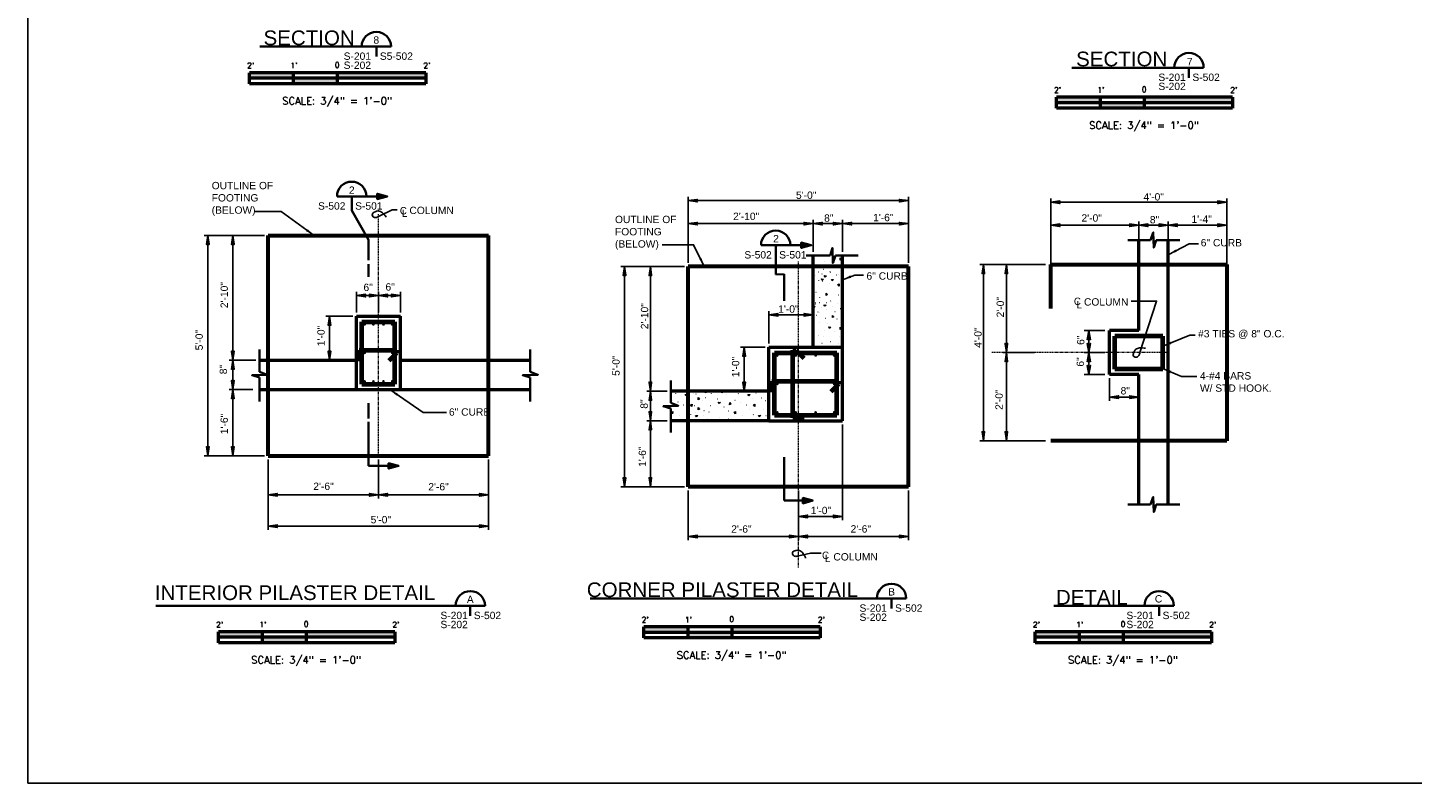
# Model space of a CAD drawing. Extents: x -217 to 423, y -193 to 255.
# Tile 1 of 39: x -217 to 161, y -193 to 13. Entities that reach past the tile are written whole.
import ezdxf
from ezdxf.enums import TextEntityAlignment as Align

# ---------------------------------------------------------------- set-up
doc = ezdxf.new("R2010")
doc.units = 0
doc.header["$MEASUREMENT"] = 0
doc.linetypes.add('ACAD_ISO02W100', pattern=[180, 144, -36])
doc.linetypes.add('DGN Style 4', pattern=[0.582484, 0.291242, -0.145621, 0, -0.145621])
for name, color, linetype, lineweight in [('Level 1', 253, 'Continuous', 18), ('Level 11', 253, 'Continuous', 18), ('Level 50', 253, 'Continuous', 18), ('S-Anno-Brkl', 2, 'Continuous', 35), ('S-Anno-Dims', 33, 'Continuous', 35), ('S-Anno-Patt', 152, 'Continuous', 18), ('S-Anno-Symb', 6, 'Continuous', 50), ('S-Anno-Symb-Sect', 4, 'Continuous', 35), ('S-Anno-Text', 53, 'Continuous', 25), ('S-Anno-Text-Titl', 6, 'Continuous', 35), ('S-Fndn-Ftng', 4, 'ACAD_ISO02W100', 60), ('S-Sect-Conc', 6, 'Continuous', 50), ('S-Sect-Rbar', 7, 'Continuous', 70)]:
    doc.layers.add(name, color=color, linetype=linetype, lineweight=lineweight)
doc.styles.add('BORD', font='romand.shx')
doc.styles.add('NOTES', font='romans.shx')
doc.styles.add('Text', font='txt', dxfattribs={"height": 0.125})

# ---------------------------------------------------------------- blocks, each defined once
blk = doc.blocks.new('LARROW')
at = {"color": 0, "linetype": 'ByBlock', "lineweight": -2, "flags": 128}
blk.add_lwpolyline([(-4.93, 0.71), (0, 0), (-4.92, -0.71), (-4.77, -0.59), (-4.55, -0.38), (-4.44, -0.19), (-4.42, 0), (-4.46, 0.21), (-4.57, 0.41), (-4.79, 0.61), (-4.93, 0.71), (-0.15, 0.01), (-4.76, -0.67), (-4.62, -0.56), (-4.39, -0.34), (-4.32, -0.06), (-4.37, 0.22), (-4.5, 0.41), (-4.67, 0.57), (-4.78, 0.65), (-0.41, 0.01), (-4.56, -0.59), (-4.41, -0.49), (-4.33, -0.37), (-4.25, -0.21), (-4.21, 0.01), (-4.23, 0.19), (-4.32, 0.33), (-4.5, 0.44), (-4.61, 0.58), (-0.71, 0.01), (-4.33, -0.5), (-4.17, -0.3), (-4.12, -0.06), (-4.14, 0.22), (-4.45, 0.51), (-1.05, 0.02), (-4.12, -0.41), (-4.07, -0.26), (-3.98, -0.04), (-4.04, 0.21), (-4.28, 0.43), (-1.36, 0.02), (-4.01, -0.31), (-3.92, -0.14), (-3.88, 0.04), (-4.07, 0.33), (-1.73, 0.02), (-3.85, -0.24), (-3.79, -0.11), (-3.77, 0.04), (-3.92, 0.25), (-2.17, 0.02), (-3.71, -0.15), (-3.67, 0.05), (-3.81, 0.17), (-2.53, 0.02), (-3.61, -0.09), (-3.63, 0.1), (-2.9, 0.02), (-3.57, -0.03), (-3.59, 0.03), (-3.36, 0.03)], dxfattribs=at)
blk = doc.blocks.new('S0034B')
for p, q in [((-1.5, -0.185), (-1.5, 0.002)), ((1.5, 0.002), (-1.5, 0.002)), ((-0.75, -0.185), (-0.75, 0.002)), ((0, -0.185), (0, 0)), ((1.5, 0.002), (1.5, -0.185)), ((1.5, -0.092), (-1.5, -0.092)), ((1.5, -0.185), (-1.5, -0.185))]:
    blk.add_line(p, q)
at = {"extrusion": (0, 0, -1)}
for points in [[(1.5, 0.002), (1.5, -0.092), (0.75, 0.002), (0.75, -0.092)], [(0, 0), (0, -0.092), (-1.5, 0.002), (-1.5, -0.092)], [(0.75, -0.092), (0.75, -0.185), (0, -0.092), (0, -0.185)]]:
    blk.add_solid(points, dxfattribs=at)
at = {"lineweight": 18, "style": 'NOTES'}
for s, p in [("2'", (-1.48, 0.125)), ("1'", (-0.744, 0.125)), ('0', (-0.007, 0.134)), ("2'", (1.52, 0.125))]:
    blk.add_text(s, height=0.0938, dxfattribs=at).set_placement(p, align=Align.MIDDLE_CENTER)
at = {"lineweight": 25, "style": 'NOTES'}
blk.add_text('SCALE: 3/4" = 1\'-0"', height=0.125, dxfattribs=at).set_placement((-0.009, -0.477), align=Align.MIDDLE_CENTER)

msp = doc.modelspace()

# ---------------------------------------------------------------- hatches: boundary and pattern name
at = {"layer": 'S-Anno-Text', "lineweight": 25}
for points in [[(-138.66, -43.55), (-140.89, -42.37), (-140.79, -42.37), (-140.64, -42.34), (-140.53, -42.29), (-140.47, -42.23), (-140.42, -42.13), (-140.41, -42.01), (-140.44, -41.86), (-140.46, -41.78)], [(-32.38, -52), (-33.8, -49.91), (-33.71, -49.96), (-33.57, -50.01), (-33.45, -50.01), (-33.36, -49.99), (-33.28, -49.92), (-33.21, -49.82), (-33.17, -49.68), (-33.15, -49.6)], [(92.5, -73.72), (94.68, -72.45), (94.63, -72.54), (94.57, -72.68), (94.56, -72.79), (94.58, -72.88), (94.64, -72.97), (94.73, -73.05), (94.87, -73.1), (94.95, -73.12)], [(94.6, -81.1), (92.44, -79.78), (94.88, -80.43), (94.79, -80.46), (94.64, -80.51), (94.55, -80.58), (94.5, -80.66), (94.48, -80.77), (94.49, -80.89), (94.56, -81.03)]]:
    msp.add_hatch(color=256, dxfattribs=at).paths.add_polyline_path(points, flags=16)
at = {"layer": 'S-Anno-Text', "lineweight": 25, "extrusion": (0, 0, -1)}
for points in [[(-94, -48.82), (-96.38, -47.99), (-96.3, -47.97), (-96.15, -47.94), (-96.05, -47.87), (-95.99, -47.79), (-95.96, -47.7), (-95.96, -47.58), (-96.01, -47.44), (-96.05, -47.35)], [(-5.26, -55.61), (-7.73, -55.08), (-7.65, -55.05), (-7.51, -55), (-7.42, -54.92), (-7.36, -54.83), (-7.34, -54.73), (-7.36, -54.62), (-7.42, -54.48), (-7.48, -54.4)], [(116.14, -87.26), (116.17, -87.18), (116.21, -87.04), (116.2, -86.92), (116.15, -86.82), (116.09, -86.75), (115.99, -86.7), (115.84, -86.67), (115.74, -86.66), (118.01, -85.55)]]:
    msp.add_hatch(color=256, dxfattribs=at).paths.add_polyline_path(points, flags=16)
at = {"layer": 'S-Sect-Rbar'}
for points in [[(-124.51, -67.8, 1), (-125.26, -67.8, 1)], [(-122.13, -67.8, 1), (-122.88, -67.8, 1)], [(-119.38, -67.8, 1), (-120.13, -67.8, 1)], [(-117.01, -67.8, 1), (-117.76, -67.8, 1)], [(79.87, -70.96, 1), (79.87, -71.71, 1)], [(92.12, -70.96, 1), (92.12, -71.71, 1)], [(-124.51, -75.55, 1), (-125.26, -75.55, 1)], [(-117.01, -75.55, 1), (-117.76, -75.55, 1)], [(-12.12, -76.25, 1), (-12.87, -76.25, 1)], [(-7.07, -76.25, 1), (-7.82, -76.25, 1)], [(-1.66, -76.25, 1), (-2.41, -76.25, 1)], [(3.38, -76.25, 1), (2.63, -76.25, 1)], [(79.87, -79.21, 1), (79.87, -79.96, 1)], [(92.12, -79.21, 1), (92.12, -79.96, 1)], [(-124.51, -83.3, 1), (-125.26, -83.3, 1)], [(-122.13, -83.3, 1), (-122.88, -83.3, 1)], [(-119.38, -83.3, 1), (-120.13, -83.3, 1)], [(-117.01, -83.3, 1), (-117.76, -83.3, 1)], [(-12.12, -84, 1), (-12.87, -84, 1)], [(3.38, -84, 1), (2.63, -84, 1)], [(-12.12, -91.75, 1), (-12.87, -91.75, 1)], [(-7.07, -91.75, 1), (-7.82, -91.75, 1)], [(-1.66, -91.75, 1), (-2.41, -91.75, 1)], [(3.38, -91.75, 1), (2.63, -91.75, 1)]]:
    msp.add_hatch(color=256, dxfattribs=at).paths.add_polyline_path(points, flags=16)

# ---------------------------------------------------------------- linework, layer by layer
at = {"layer": 'Level 1', "color": 214, "linetype": 'Continuous', "lineweight": 25}
msp.add_3dface([(-216.67, -192.74), (423.33, -192.74), (423.33, 255.26), (-216.67, 255.26)], dxfattribs=at)
msp.add_3dface([(-216.67, -192.74), (423.33, -192.74), (423.33, 255.26), (-216.67, 255.26)], dxfattribs=at)
msp.add_3dface([(-216.67, -192.74), (423.33, -192.74), (423.33, 255.26), (-216.67, 255.26)], dxfattribs=at)
msp.add_3dface([(-216.67, -192.74), (423.33, -192.74), (423.33, 255.26), (-216.67, 255.26)], dxfattribs=at)
msp.add_3dface([(-216.67, -192.74), (423.33, -192.74), (423.33, 255.26), (-216.67, 255.26)], dxfattribs=at)
at = {"layer": 'Level 11', "color": 31, "linetype": 'DGN Style 4', "lineweight": 18}
for p, q in [((-121.13, -103.55), (-121.13, -37.8)), ((-6.74, -133.98), (-6.74, -50.7)), ((94, -75.46), (45.97, -75.46))]:
    msp.add_line(p, q, dxfattribs=at)
at = {"layer": 'Level 50', "color": 96, "linetype": 'Continuous', "lineweight": 18}
for p, q in [((-152.13, -43.55), (-161.8, -43.55)), ((-7.26, -65.18), (-2.74, -65.18)), ((-152.13, -103.55), (-161.8, -103.55))]:
    msp.add_line(p, q, dxfattribs=at)
at = {"layer": 'S-Anno-Brkl'}
for p, q in [((89.17, -44.81), (83.04, -44.81)), ((97.19, -44.81), (90.7, -44.81)), ((-4.59, -49.02), (1.89, -49.02)), ((3.42, -49.02), (9.55, -49.02)), ((-153.5, -80.73), (-153.5, -74.6)), ((-79.77, -80.73), (-79.77, -74.6)), ((-153.5, -88.74), (-153.5, -82.26)), ((-79.77, -88.74), (-79.77, -82.26)), ((-41.5, -89.18), (-41.5, -83.04)), ((-41.5, -97.19), (-41.5, -90.71)), ((89.17, -116.82), (83.04, -116.82)), ((97.19, -116.82), (90.7, -116.82))]:
    msp.add_line(p, q, dxfattribs=at)
at = {"layer": 'S-Anno-Brkl', "flags": 128}
for points in [[(89.17, -44.81), (89.94, -42.75), (90.06, -46.87), (90.7, -44.81)], [(3.42, -49.02), (2.65, -51.08), (2.53, -46.96), (1.89, -49.02)], [(-153.5, -80.73), (-151.44, -81.5), (-155.56, -81.61), (-153.5, -82.26)], [(-79.77, -80.73), (-77.7, -81.5), (-81.83, -81.61), (-79.77, -82.26)], [(-41.5, -89.18), (-39.44, -89.94), (-43.56, -90.06), (-41.5, -90.71)], [(89.17, -116.82), (89.94, -114.76), (90.06, -118.88), (90.7, -116.82)]]:
    msp.add_lwpolyline(points, dxfattribs=at)
at = {"layer": 'S-Anno-Dims', "lineweight": 25}
for p, q in [((-36.74, -51.01), (-36.74, -33.08)), ((23.26, -51.01), (23.26, -33.08)), ((62, -51.46), (62, -33.53)), ((110, -51.46), (110, -33.53)), ((-36.74, -34.08), (23.26, -34.08)), ((62, -34.53), (110, -34.53)), ((-36.74, -51.01), (-36.74, -39.34)), ((-36.74, -40.34), (-2.74, -40.34)), ((-2.74, -48.02), (-2.74, -39.34)), ((-2.74, -40.34), (5.26, -40.34)), ((5.26, -48.02), (5.26, -39.34)), ((5.26, -40.34), (23.26, -40.34)), ((23.26, -51.01), (23.26, -39.34)), ((62, -40.79), (86, -40.79)), ((86, -48.47), (86, -39.79)), ((86, -40.79), (94, -40.79)), ((94, -48.47), (94, -39.79)), ((94, -40.79), (110, -40.79)), ((110, -51.46), (110, -39.79)), ((-152.13, -43.55), (-168.58, -43.55)), ((-167.59, -103.55), (-167.59, -43.55)), ((-160.8, -77.55), (-160.8, -43.55)), ((-37.74, -52), (-55.1, -52)), ((-54.1, -112), (-54.1, -52)), ((-37.74, -52), (-48.05, -52)), ((-47.05, -86), (-47.05, -52)), ((60.59, -51.46), (42.66, -51.46)), ((43.66, -99.46), (43.66, -51.46)), ((60.59, -51.46), (48.92, -51.46)), ((49.92, -67.46), (49.92, -51.46)), ((-127.13, -64.56), (-127.13, -58.95)), ((-127.13, -59.94), (-121.13, -59.94)), ((-121.13, -64.56), (-121.13, -58.95)), ((-121.13, -59.94), (-115.13, -59.94)), ((-115.13, -64.56), (-115.13, -58.95)), ((-128.13, -65.55), (-135.47, -65.55)), ((-134.47, -77.55), (-134.47, -65.55)), ((-14.74, -73.01), (-14.74, -64.19)), ((-2.74, -65.18), (-14.74, -65.18)), ((-2.74, -73.01), (-2.74, -64.19)), ((49.92, -75.46), (49.92, -67.46)), ((76.75, -69.46), (71.14, -69.46)), ((72.39, -75.46), (72.39, -69.46)), ((-15.74, -74), (-22.5, -74)), ((-21.51, -74), (-21.51, -86)), ((-154.5, -77.55), (-161.8, -77.55)), ((-160.8, -85.55), (-160.8, -77.55)), ((-128.13, -77.55), (-135.47, -77.55)), ((57.61, -75.46), (48.92, -75.46)), ((49.92, -99.46), (49.92, -75.46)), ((76.75, -75.46), (71.14, -75.46)), ((72.39, -81.46), (72.39, -75.46)), ((76.75, -81.46), (71.14, -81.46)), ((78, -82.45), (78, -88.57)), ((86, -82.45), (86, -88.57)), ((-155.37, -85.55), (-161.8, -85.55)), ((-160.8, -103.55), (-160.8, -85.55)), ((-42.5, -86), (-48.05, -86)), ((-47.05, -94), (-47.05, -86)), ((-15.74, -86), (-22.5, -86)), ((78, -87.57), (86, -87.57)), ((-42.5, -94), (-48.05, -94)), ((-47.05, -112), (-47.05, -94)), ((5.26, -95), (5.26, -121.07)), ((60.59, -99.46), (42.66, -99.46)), ((-152.13, -103.55), (-168.58, -103.55)), ((-151.13, -104.55), (-151.13, -115.18)), ((-151.13, -104.55), (-151.13, -123.73)), ((-121.13, -104.55), (-121.13, -115.18)), ((-91.13, -104.55), (-91.13, -115.18)), ((-91.13, -104.55), (-91.13, -123.73)), ((-37.74, -112), (-55.1, -112)), ((-37.74, -112), (-48.05, -112)), ((-36.74, -113), (-36.74, -126.54)), ((-6.74, -113), (-6.74, -126.54)), ((-6.74, -113), (-6.74, -121.07)), ((23.26, -113), (23.26, -126.54)), ((-151.13, -114.19), (-121.13, -114.19)), ((-121.13, -114.19), (-91.13, -114.19)), ((5.26, -120.07), (-6.74, -120.07)), ((-151.13, -122.73), (-91.13, -122.73)), ((-6.74, -125.54), (-36.74, -125.54)), ((23.26, -125.54), (-6.74, -125.54))]:
    msp.add_line(p, q, dxfattribs=at)
at = {"layer": 'S-Anno-Patt'}
for p, q in [((-1.31, -51.95), (-1.36, -51.96)), ((-1.21, -51.79), (-1.26, -51.81)), ((0.05, -52.29), (0.01, -52.31)), ((0.51, -50.58), (0.46, -50.59)), ((3.14, -50.92), (3.09, -50.93)), ((4.39, -52.06), (4.35, -52.08)), ((-1.97, -54.36), (-2.01, -54.37)), ((-1.26, -53.55), (-1.31, -53.57)), ((-1.21, -55.77), (-1.26, -55.79)), ((-0.29, -54.12), (-0.34, -54.13)), ((-0.17, -56.07), (-0.22, -56.08)), ((0.17, -52.86), (0.12, -52.88)), ((1.88, -53.44), (1.83, -53.45)), ((1.99, -53.66), (1.95, -53.68)), ((3.71, -54.35), (3.66, -54.36)), ((4.31, -54.18), (4.27, -54.19)), ((5.26, -56.08), (5.26, -56.08)), ((-1.92, -59.1), (-1.96, -59.11)), ((1.87, -56.63), (1.82, -56.65)), ((4.28, -59.81), (4.23, -59.82)), ((-2.02, -61.88), (-2.06, -61.89)), ((-2.02, -62.24), (-2.06, -62.26)), ((-1.01, -61.94), (-1.06, -61.95)), ((-0.97, -60.5), (-1.02, -60.51)), ((-0.86, -61.88), (-0.91, -61.89)), ((-0.52, -63.06), (-0.57, -63.07)), ((0.85, -63.75), (0.81, -63.76)), ((0.91, -61.93), (0.86, -61.94)), ((2.11, -61.41), (2.06, -61.42)), ((2.57, -62.83), (2.52, -62.84)), ((4.04, -61.99), (3.99, -62)), ((4.74, -63.52), (4.69, -63.53)), ((5.14, -61.93), (5.1, -61.94)), ((-1.71, -65.38), (-1.76, -65.39)), ((-1.36, -64.47), (-1.41, -64.48)), ((-0.86, -64.57), (-0.91, -64.58)), ((-0.86, -67.29), (-0.91, -67.3)), ((0.62, -66.15), (0.58, -66.16)), ((1.31, -67.63), (1.26, -67.65)), ((3.25, -64.32), (3.2, -64.33)), ((3.82, -66.37), (3.77, -66.39)), ((-1.31, -70.83), (-1.36, -70.84)), ((-1.21, -70.68), (-1.26, -70.69)), ((0.05, -71.18), (0.01, -71.19)), ((0.51, -69.46), (0.46, -69.47)), ((3.14, -69.8), (3.09, -69.82)), ((4.39, -70.95), (4.35, -70.96)), ((-0.29, -73.01), (-0.34, -73.02)), ((1.99, -72.55), (1.95, -72.56)), ((4.31, -73.06), (4.27, -73.08)), ((-40.2, -86.64), (-40.25, -86.65)), ((-38.72, -86.18), (-38.77, -86.19)), ((-35.39, -86.48), (-35.44, -86.5)), ((-30.47, -86.64), (-30.52, -86.65)), ((-23.07, -86.64), (-23.12, -86.65)), ((-21.59, -86.18), (-21.64, -86.19)), ((-18.26, -86.48), (-18.31, -86.5)), ((-41.12, -88.47), (-41.16, -88.48)), ((-39.52, -88.92), (-39.57, -88.94)), ((-38.04, -89.81), (-38.09, -89.82)), ((-36.43, -88.01), (-36.48, -88.02)), ((-35.07, -89.95), (-35.11, -89.97)), ((-34.61, -86.75), (-34.66, -86.76)), ((-33.92, -87.89), (-33.97, -87.91)), ((-32.84, -88.59), (-32.89, -88.61)), ((-31.95, -87.78), (-32, -87.79)), ((-30.58, -89.95), (-30.63, -89.97)), ((-28.78, -88.12), (-28.83, -88.14)), ((-26.96, -90.29), (-27, -90.31)), ((-26.27, -86.86), (-26.32, -86.88)), ((-23.99, -88.47), (-24.04, -88.48)), ((-22.39, -88.92), (-22.44, -88.94)), ((-20.91, -89.81), (-20.96, -89.82)), ((-19.31, -88.01), (-19.35, -88.02)), ((-16.79, -87.89), (-16.84, -87.91)), ((-15.72, -88.59), (-15.76, -88.61)), ((-39.18, -92.58), (-39.22, -92.59)), ((-37.23, -90.87), (-37.28, -90.88)), ((-36.09, -92.35), (-36.14, -92.37)), ((-34.73, -91.83), (-34.77, -91.84)), ((-34.04, -93.84), (-34.09, -93.85)), ((-33.27, -90.88), (-33.32, -90.89)), ((-32.67, -92.7), (-32.71, -92.71)), ((-32.4, -91.32), (-32.45, -91.33)), ((-32.31, -91.17), (-32.35, -91.18)), ((-31.38, -93.5), (-31.43, -93.51)), ((-31.04, -91.67), (-31.09, -91.68)), ((-28.1, -93.04), (-28.15, -93.05)), ((-25.78, -93.55), (-25.83, -93.57)), ((-25.7, -91.44), (-25.75, -91.45)), ((-22.05, -92.58), (-22.09, -92.59)), ((-20.11, -90.87), (-20.15, -90.88)), ((-18.96, -92.35), (-19.01, -92.37)), ((-16.14, -90.88), (-16.19, -90.89)), ((-15.54, -92.7), (-15.59, -92.71))]:
    msp.add_line(p, q, dxfattribs=at)
at = {"layer": 'S-Anno-Patt', "flags": 128}
for points in [[(-2.74, -51.25), (-2.57, -51.45), (-2.74, -51.55)], [(-2.74, -62.89), (-2.13, -62.93)], [(-2.13, -62.93), (-2.53, -63.27), (-2.74, -62.9)], [(-2.74, -67.41), (-2.57, -67.61), (-2.74, -67.71)], [(5.26, -65.52), (5.13, -65.37), (5.26, -65.3)], [(-2.74, -70.14), (-2.57, -70.34), (-2.74, -70.43)], [(-31.91, -86.41), (-32.25, -86.01), (-32.23, -86)], [(-31.88, -86), (-31.91, -86.41)], [(-27.36, -86), (-27.17, -86.23), (-27.55, -86.44), (-27.52, -86)], [(-24.62, -86.26), (-24.84, -86)], [(-24.6, -86), (-24.62, -86.26)], [(-14.78, -86.41), (-15.12, -86.01), (-15.1, -86)], [(-14.75, -86), (-14.78, -86.41)]]:
    msp.add_lwpolyline(points, dxfattribs=at)
at = {"layer": 'S-Anno-Patt'}
for points in [[(4.66, -49.69), (5, -50.09), (4.62, -50.3)], [(0.13, -55.46), (-0.27, -55.8), (-0.48, -55.42)], [(0.94, -54.54), (0.54, -54.88), (0.33, -54.5)], [(2.86, -55.56), (2.46, -55.9), (2.25, -55.52)], [(0.87, -59.27), (1.21, -59.67), (0.83, -59.88)], [(4.36, -57.33), (4.02, -56.93), (4.4, -56.72)], [(0.84, -62.52), (0.44, -62.86), (0.23, -62.48)], [(2.59, -65.34), (2.93, -65.74), (2.55, -65.95)], [(2.15, -68.53), (1.75, -68.87), (1.54, -68.49)], [(4.66, -68.57), (5, -68.97), (4.62, -69.19)], [(-37, -86.9), (-37.4, -87.24), (-37.61, -86.86)], [(-35.74, -90.1), (-36.08, -89.7), (-35.7, -89.49)], [(-34, -87.7), (-33.66, -88.1), (-34.04, -88.31)], [(-34, -90.43), (-33.66, -90.83), (-34.04, -91.04)], [(-27.94, -89.02), (-28.34, -89.36), (-28.55, -88.98)], [(-25.44, -89.06), (-25.1, -89.46), (-25.48, -89.68)], [(-19.87, -86.9), (-20.27, -87.24), (-20.48, -86.86)], [(-18.62, -90.1), (-18.96, -89.7), (-18.58, -89.49)], [(-40.99, -92.12), (-41.33, -91.72), (-40.95, -91.51)], [(-34.12, -92.61), (-34.52, -92.95), (-34.73, -92.57)], [(-23.86, -92.12), (-24.2, -91.72), (-23.82, -91.51)], [(-16.99, -92.61), (-17.39, -92.95), (-17.61, -92.57)]]:
    msp.add_3dface(points, dxfattribs=at)
at = {"layer": 'S-Anno-Symb-Sect'}
for p, q in [((-132.41, -32.92), (-118.73, -32.92)), ((-128.42, -32.93), (-128.42, -36.73)), ((-128.42, -36.73), (-123.79, -44.76)), ((-123.79, -44.76), (-123.79, -50.26)), ((-16.91, -46.23), (-3.23, -46.23)), ((-12.91, -46.23), (-12.91, -54.16)), ((-123.79, -51.37), (-123.79, -54.81)), ((-12.91, -54.16), (-10.62, -54.14)), ((-10.62, -54.14), (-10.62, -61.34)), ((-123.79, -89.26), (-123.79, -93.39)), ((-123.79, -94.36), (-123.79, -106.3)), ((-10.62, -103.97), (-10.62, -115.77)), ((-123.79, -106.3), (-115.65, -106.3)), ((-10.62, -115.77), (-2.82, -115.77))]:
    msp.add_line(p, q, dxfattribs=at)
at = {"layer": 'S-Anno-Symb-Sect', "flags": 128}
for points in [[(-118.73, -32.92), (-121.43, -32.2), (-121.43, -33.66), (-118.73, -32.92), (-121.41, -32.25), (-121.41, -33.61), (-118.85, -32.93), (-121.36, -32.32), (-121.38, -33.54), (-118.98, -32.93), (-121.29, -32.4), (-121.31, -33.46), (-119.13, -32.93), (-121.22, -32.47), (-121.23, -33.38), (-119.3, -32.94), (-121.15, -32.55), (-121.19, -33.32), (-119.5, -32.95), (-121.07, -32.64), (-121.11, -33.24), (-119.73, -32.95), (-120.98, -32.74), (-121.04, -33.14), (-119.95, -32.95), (-120.9, -32.83), (-120.97, -33.08), (-120.18, -32.97), (-120.86, -32.91), (-120.91, -33.02), (-120.56, -32.97)], [(-3.23, -46.23), (-5.94, -45.51), (-5.94, -46.97), (-3.23, -46.23), (-5.91, -45.56), (-5.92, -46.92), (-3.35, -46.24), (-5.86, -45.63), (-5.88, -46.85), (-3.48, -46.24), (-5.79, -45.71), (-5.82, -46.77), (-3.63, -46.24), (-5.72, -45.78), (-5.73, -46.69), (-3.8, -46.25), (-5.65, -45.86), (-5.69, -46.63), (-4, -46.26), (-5.58, -45.95), (-5.61, -46.55), (-4.23, -46.26), (-5.49, -46.05), (-5.55, -46.45), (-4.45, -46.26), (-5.4, -46.14), (-5.47, -46.39), (-4.68, -46.28), (-5.36, -46.22), (-5.41, -46.33), (-5.07, -46.28)], [(-115.65, -106.3), (-118.35, -105.58), (-118.35, -107.04), (-115.65, -106.3), (-118.32, -105.63), (-118.33, -106.99), (-115.77, -106.31), (-118.27, -105.7), (-118.3, -106.92), (-115.89, -106.31), (-118.2, -105.78), (-118.23, -106.84), (-116.04, -106.31), (-118.14, -105.85), (-118.15, -106.76), (-116.21, -106.32), (-118.07, -105.93), (-118.1, -106.7), (-116.41, -106.33), (-117.99, -106.02), (-118.03, -106.62), (-116.65, -106.33), (-117.9, -106.12), (-117.96, -106.52), (-116.86, -106.33), (-117.82, -106.21), (-117.89, -106.46), (-117.1, -106.35), (-117.78, -106.29), (-117.82, -106.4), (-117.48, -106.35)], [(-2.82, -115.77), (-5.52, -115.05), (-5.52, -116.51), (-2.82, -115.77), (-5.5, -115.1), (-5.5, -116.46), (-2.94, -115.77), (-5.45, -115.17), (-5.47, -116.39), (-3.07, -115.77), (-5.37, -115.25), (-5.4, -116.31), (-3.21, -115.78), (-5.31, -115.32), (-5.32, -116.23), (-3.38, -115.79), (-5.24, -115.4), (-5.28, -116.17), (-3.58, -115.8), (-5.16, -115.49), (-5.2, -116.09), (-3.82, -115.8), (-5.07, -115.59), (-5.13, -115.99), (-4.04, -115.8), (-4.99, -115.68), (-5.06, -115.92), (-4.27, -115.81), (-4.95, -115.76), (-4.99, -115.87), (-4.65, -115.82)]]:
    msp.add_lwpolyline(points, dxfattribs=at)
at = {"layer": 'S-Anno-Symb-Sect'}
for centre in [(-128.41, -32.92), (-12.91, -46.23)]:
    msp.add_arc(centre, 4, 0, 180, dxfattribs=at)
at = {"layer": 'S-Anno-Text', "lineweight": 25, "flags": 128}
for points in [[(-154.94, -37), (-147.59, -37), (-138.66, -43.55)], [(-116.07, -36.61), (-117.39, -36.61), (-120.93, -38.32)], [(-43.88, -46.09), (-35.26, -46.09), (-32.38, -52)], [(102.28, -45.83), (99.72, -45.83), (94, -48.82)], [(10.99, -54.36), (8.61, -54.36), (5.26, -55.61)], [(83.9, -61.45), (90.85, -61.45), (86.28, -75.46)], [(101.35, -70.75), (99.87, -70.75), (92.5, -73.72)], [(101.84, -82.01), (97.64, -82.01), (92.44, -79.78)], [(-102.59, -91.75), (-108.92, -91.75), (-118.01, -85.55)], [(-0.51, -130.04), (-3.42, -130.04), (-6.58, -130.77)]]:
    msp.add_lwpolyline(points, dxfattribs=at)
at = {"layer": 'S-Anno-Text', "lineweight": 25}
for points in [[(-120.93, -38.32), (-121.04, -38.4), (-121.16, -38.46), (-121.28, -38.52), (-121.41, -38.59), (-121.55, -38.64), (-121.7, -38.68), (-121.85, -38.72), (-122, -38.71), (-122.16, -38.68), (-122.3, -38.66), (-122.43, -38.58), (-122.53, -38.48), (-122.68, -38.34), (-122.79, -38.18), (-122.82, -37.94), (-122.85, -37.72), (-122.74, -37.53), (-122.6, -37.42), (-122.43, -37.29), (-122.25, -37.18), (-122.04, -37.1), (-121.79, -37.01), (-121.57, -36.93), (-121.31, -36.9), (-121.16, -36.89), (-121.03, -36.89), (-120.89, -36.93), (-120.68, -36.99), (-120.49, -37.08), (-120.32, -37.2), (-120.17, -37.29), (-120.02, -37.39), (-119.9, -37.52), (-119.76, -37.67), (-119.63, -37.81), (-119.5, -37.96), (-119.33, -38.16), (-119.15, -38.35), (-119, -38.56)], [(86.28, -75.46), (86.26, -75.59), (86.22, -75.72), (86.18, -75.85), (86.13, -75.99), (86.07, -76.12), (85.99, -76.25), (85.91, -76.39), (85.8, -76.49), (85.67, -76.58), (85.56, -76.67), (85.41, -76.7), (85.26, -76.7), (85.06, -76.71), (84.87, -76.67), (84.68, -76.53), (84.5, -76.4), (84.44, -76.18), (84.47, -76), (84.49, -75.8), (84.54, -75.59), (84.64, -75.38), (84.74, -75.14), (84.85, -74.93), (85.01, -74.72), (85.1, -74.61), (85.2, -74.52), (85.33, -74.45), (85.51, -74.34), (85.71, -74.27), (85.92, -74.23), (86.09, -74.19), (86.26, -74.16), (86.44, -74.16), (86.64, -74.16), (86.83, -74.18), (87.03, -74.19), (87.29, -74.2), (87.56, -74.22), (87.82, -74.26)], [(-6.58, -130.77), (-6.71, -130.83), (-6.83, -130.87), (-6.97, -130.9), (-7.11, -130.93), (-7.25, -130.95), (-7.41, -130.96), (-7.57, -130.96), (-7.71, -130.92), (-7.86, -130.86), (-7.99, -130.81), (-8.1, -130.7), (-8.18, -130.58), (-8.29, -130.41), (-8.36, -130.23), (-8.34, -129.99), (-8.32, -129.77), (-8.18, -129.61), (-8.01, -129.53), (-7.82, -129.44), (-7.62, -129.38), (-7.4, -129.34), (-7.13, -129.31), (-6.9, -129.28), (-6.64, -129.31), (-6.49, -129.32), (-6.36, -129.36), (-6.24, -129.43), (-6.05, -129.54), (-5.88, -129.66), (-5.73, -129.81), (-5.61, -129.94), (-5.49, -130.07), (-5.4, -130.22), (-5.29, -130.4), (-5.2, -130.57), (-5.11, -130.74), (-4.98, -130.97), (-4.86, -131.2), (-4.75, -131.44)]]:
    msp.add_open_spline(points, degree=3, knots=[0, 0, 0, 0, 0.05545, 0.05545, 0.05545, 0.116744, 0.116744, 0.116744, 0.179842, 0.179842, 0.179842, 0.238739, 0.238739, 0.238739, 0.322677, 0.322677, 0.322677, 0.400996, 0.400996, 0.400996, 0.489165, 0.489165, 0.489165, 0.593712, 0.593712, 0.593712, 0.651097, 0.651097, 0.651097, 0.737796, 0.737796, 0.737796, 0.810333, 0.810333, 0.810333, 0.891928, 0.891928, 0.891928, 1, 1, 1, 1], dxfattribs=at)
at = {"layer": 'S-Anno-Text-Titl'}
for p, q in [((-153.41, 7.87), (-117.69, 7.87)), ((-121.69, 7.87), (-121.69, 5.12)), ((67.78, 2.11), (103.66, 2.11)), ((99.66, 2.11), (99.66, -0.64)), ((-63.48, -142.42), (22.64, -142.42)), ((18.64, -142.42), (18.64, -145.17)), ((-181.76, -144.42), (-92.1, -144.42)), ((-96.11, -144.42), (-96.11, -147.17)), ((62.84, -144.43), (95.54, -144.43)), ((91.53, -144.43), (91.53, -147.18))]:
    msp.add_line(p, q, dxfattribs=at)
for centre in [(-121.69, 7.87), (99.66, 2.12), (18.64, -142.42), (-96.1, -144.42), (91.54, -144.42)]:
    msp.add_arc(centre, 4, 0, 180, dxfattribs=at)
at = {"layer": 'S-Fndn-Ftng'}
for p, q in [((-151.13, -103.55), (-151.13, -43.55)), ((-151.13, -43.55), (-91.13, -43.55)), ((-91.13, -103.55), (-91.13, -43.55)), ((-36.74, -112), (-36.74, -52)), ((23.26, -52), (-36.74, -52)), ((23.26, -112), (23.26, -52)), ((-151.13, -103.55), (-91.13, -103.55)), ((23.26, -112), (-36.74, -112))]:
    msp.add_line(p, q, dxfattribs=at)
msp.add_3dface([(62, -51.46), (110, -51.46), (110, -99.46), (62, -99.46)], dxfattribs=at)
at = {"layer": 'S-Sect-Conc'}
for p, q in [((86, -69.46), (86, -44.81)), ((94, -69.46), (94, -44.81)), ((-2.74, -74), (-2.74, -49.02)), ((5.26, -74), (5.26, -49.02)), ((-127.13, -85.55), (-127.13, -65.55)), ((-127.13, -65.55), (-115.13, -65.55)), ((-115.13, -85.55), (-115.13, -65.55)), ((78, -81.46), (78, -69.46)), ((86, -69.46), (78, -69.46)), ((94, -81.46), (94, -69.46)), ((-14.74, -74), (5.26, -74)), ((-14.74, -94), (-14.74, -74)), ((5.26, -94), (5.26, -74)), ((-153.5, -77.55), (-127.13, -77.55)), ((-115.13, -77.55), (-79.77, -77.55)), ((86, -81.46), (78, -81.46)), ((86, -116.82), (86, -81.46)), ((94, -116.82), (94, -81.46)), ((-153.5, -85.55), (-127.13, -85.55)), ((-127.13, -85.55), (-115.13, -85.55)), ((-115.13, -85.55), (-79.77, -85.55)), ((-14.74, -86), (-41.5, -86)), ((-14.74, -94), (-41.5, -94)), ((-14.74, -94), (5.26, -94))]:
    msp.add_line(p, q, dxfattribs=at)
at = {"layer": 'S-Sect-Rbar'}
for p, q in [((-125.63, -84.05), (-125.63, -67.05)), ((-125.63, -67.05), (-116.63, -67.05)), ((-116.63, -84.05), (-116.63, -67.05)), ((92.5, -70.96), (79.5, -70.96)), ((79.5, -79.96), (79.5, -70.96)), ((92.5, -79.96), (92.5, -70.96)), ((-126.35, -74.8), (-116.17, -74.8)), ((-126.35, -77.8), (-126.35, -74.8)), ((-116.17, -74.8), (-116.17, -75.6)), ((-8.2, -93.22), (-8.2, -74.83)), ((-8.2, -74.83), (-7.4, -74.83)), ((-7.4, -74.83), (-5.28, -76.95)), ((-116.17, -75.6), (-118.29, -77.73)), ((-13.24, -75.5), (3.76, -75.5)), ((-13.24, -92.5), (-13.24, -75.5)), ((3.76, -92.5), (3.76, -75.5)), ((92.5, -79.96), (79.5, -79.96)), ((-125.63, -84.05), (-116.63, -84.05)), ((-13.96, -86.25), (-13.96, -83.25)), ((-13.96, -83.25), (4.22, -83.25)), ((4.22, -84.05), (2.1, -86.18)), ((4.22, -83.25), (4.22, -84.05)), ((-13.24, -92.5), (3.76, -92.5)), ((-5.2, -93.22), (-8.2, -93.22))]:
    msp.add_line(p, q, dxfattribs=at)

# ---------------------------------------------------------------- block references
at = {"layer": 'S-Anno-Dims', "lineweight": 25, "zscale": 0.03175}
for p, xscale, yscale, rotation in [((-36.74, -34.08), 0.5065787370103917, 0.4901954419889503, 180), ((62, -34.53), 0.5065787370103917, 0.4901954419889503, 180), ((-36.74, -40.34), 0.5065787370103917, 0.4901954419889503, 180), ((-2.74, -40.34), 0.5065787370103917, 0.4901954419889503, 180), ((5.26, -40.34), 0.5065787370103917, 0.4901954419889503, 180), ((62, -40.79), 0.5065787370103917, 0.4901954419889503, 180), ((86, -40.79), 0.5065787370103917, 0.4901954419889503, 180), ((94, -40.79), 0.5065787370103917, 0.4901954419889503, 180), ((-167.59, -43.55), 0.5065787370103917, 0.4901954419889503, 90), ((-160.8, -43.55), 0.5065787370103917, 0.4901954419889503, 90), ((-54.1, -52), 0.5065787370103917, 0.4901954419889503, 90), ((-47.05, -52), 0.5065787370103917, 0.4901954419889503, 90), ((43.66, -51.46), 0.5065787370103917, 0.4901954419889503, 90), ((49.92, -51.46), 0.5065787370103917, 0.4901954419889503, 90), ((-127.13, -59.94), 0.5065787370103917, 0.4901954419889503, 180), ((-121.13, -59.94), 0.5065787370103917, 0.4901954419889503, 180), ((-134.47, -65.55), 0.5065787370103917, 0.4901954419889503, 90), ((-14.74, -65.18), 0.5065787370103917, 0.4901954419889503, 180), ((72.39, -69.46), 0.5075939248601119, 0.5847437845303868, 90), ((-160.8, -77.55), 0.5065787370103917, 0.4901954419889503, 270), ((-134.47, -77.55), 0.5065787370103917, 0.4901954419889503, 270), ((-21.51, -74), 0.5065787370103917, 0.4901954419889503, 90), ((49.92, -75.46), 0.5065787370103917, 0.4901954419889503, 270), ((72.39, -75.46), 0.5075939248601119, 0.5847437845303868, 270), ((-160.8, -77.55), 0.5065787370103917, 0.4901954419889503, 90), ((49.92, -75.46), 0.5065787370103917, 0.4901954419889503, 90), ((72.39, -75.46), 0.5075939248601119, 0.5847437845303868, 90), ((72.39, -81.46), 0.5075939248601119, 0.5847437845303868, 270), ((-160.8, -85.55), 0.5065787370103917, 0.4901954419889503, 270), ((-160.8, -85.55), 0.5065787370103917, 0.4901954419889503, 90), ((-47.05, -86), 0.5065787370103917, 0.4901954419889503, 270), ((-47.05, -86), 0.5065787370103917, 0.4901954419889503, 90), ((-21.51, -86), 0.5065787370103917, 0.4901954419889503, 270), ((78, -87.57), 0.5065787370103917, 0.4901954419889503, 180), ((-47.05, -94), 0.5065787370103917, 0.4901954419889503, 270), ((-47.05, -94), 0.5065787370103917, 0.4901954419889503, 90), ((43.66, -99.46), 0.5065787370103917, 0.4901954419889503, 270), ((49.92, -99.46), 0.5065787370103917, 0.4901954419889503, 270), ((-167.59, -103.55), 0.5065787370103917, 0.4901954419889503, 270), ((-160.8, -103.55), 0.5065787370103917, 0.4901954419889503, 270), ((-54.1, -112), 0.5065787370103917, 0.4901954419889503, 270), ((-47.05, -112), 0.5065787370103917, 0.4901954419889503, 270), ((-151.13, -114.19), 0.5065787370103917, 0.4901954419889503, 180), ((-121.13, -114.19), 0.5065787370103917, 0.4901954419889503, 180), ((-6.74, -120.07), 0.5065787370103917, 0.4901954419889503, 180), ((-151.13, -122.73), 0.5065787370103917, 0.4901954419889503, 180), ((-36.74, -125.54), 0.5065787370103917, 0.4901954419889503, 180), ((-6.74, -125.54), 0.5065787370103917, 0.4901954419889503, 180)]:
    msp.add_blockref('LARROW', p, dxfattribs=dict(at, xscale=xscale, yscale=yscale, rotation=rotation))
at = {"layer": 'S-Anno-Dims', "lineweight": 25, "xscale": 0.5065787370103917, "yscale": 0.4901954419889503, "zscale": 0.03175}
for p in [(23.26, -34.08), (110, -34.53), (-2.74, -40.34), (5.26, -40.34), (23.26, -40.34), (86, -40.79), (94, -40.79), (110, -40.79), (-121.13, -59.94), (-115.13, -59.94), (-2.74, -65.18), (86, -87.57), (-121.13, -114.19), (-91.13, -114.19), (5.26, -120.07), (-91.13, -122.73), (-6.74, -125.54), (23.26, -125.54)]:
    msp.add_blockref('LARROW', p, dxfattribs=at)
at = {"layer": 'S-Anno-Symb', "xscale": 16, "yscale": 16, "zscale": 16}
for p in [(-132.25, 0.72), (87.56, -5.94), (-140.7, -151.52), (-24.79, -150.18), (81.81, -151.52)]:
    msp.add_blockref('S0034B', p, dxfattribs=at)

# ---------------------------------------------------------------- texts
at = {"layer": 'S-Anno-Dims', "lineweight": 25, "char_height": 2, "attachment_point": 1, "style": 'NOTES'}
for s, insert, line_spacing_factor in [('\\fArial|b0|i0|c0|p39;5\'-0"', (-7.39, -31.6), 0.740469), ('\\fArial|b0|i0|c0|p39;4\'-0"', (87.29, -32.05), 0.743439), ('\\fArial|b0|i0|c0|p39;2\'-10"', (-24.52, -37.35), 0.740469), ('\\fArial|b0|i0|c0|p39;1\'-6"', (13.62, -37.68), 0.740469), ('\\fArial|b0|i0|c0|p39;2\'-0"', (70.39, -37.8), 0.743439), ('\\fArial|b0|i0|c0|p39;8"', (0.28, -37.83), 0.740469), ('\\fArial|b0|i0|c0|p39;8"', (89.02, -38.28), 0.743439), ('\\fArial|b0|i0|c0|p39;1\'-4"', (100.35, -38.13), 0.743439), ('\\fArial|b0|i0|c0|p39;6"', (-119.21, -56.58), 0.734563), ('\\fArial|b0|i0|c0|p39;6"', (-125.2, -56.7), 0.734563), ('\\fArial|b0|i0|c0|p39;1\'-0"', (-12.23, -62.6), 0.734563), ('\\fArial|b0|i0|c0|p39;8"', (81.04, -84.86), 0.734563), ('\\fArial|b0|i0|c0|p39;2\'-6"', (-138.87, -110.86), 0.740469), ('\\fArial|b0|i0|c0|p39;2\'-6"', (-107.55, -110.98), 0.740469), ('\\fArial|b0|i0|c0|p39;5\'-0"', (-123.25, -119.95), 0.740469), ('\\fArial|b0|i0|c0|p39;1\'-0"', (-3.38, -117.45), 0.740469), ('\\fArial|b0|i0|c0|p39;2\'-6"', (-25.03, -122.49), 0.740469), ('\\fArial|b0|i0|c0|p39;2\'-6"', (7.49, -122.47), 0.740469)]:
    msp.add_mtext(s, dxfattribs=dict(at, insert=insert, line_spacing_factor=line_spacing_factor))
at = {"layer": 'S-Anno-Dims', "lineweight": 25, "char_height": 2, "attachment_point": 1, "rotation": 90, "style": 'NOTES'}
for s, insert, line_spacing_factor in [('\\fArial|b0|i0|c0|p39;2\'-10"', (-164.14, -63.36), 0.740469), ('\\fArial|b0|i0|c0|p39;2\'-0"', (47.26, -65.88), 0.743439), ('\\fArial|b0|i0|c0|p39;2\'-10"', (-49.64, -69.1), 0.740469), ('\\fArial|b0|i0|c0|p39;5\'-0"', (-170.97, -74.85), 0.73751), ('\\fArial|b0|i0|c0|p39;1\'-0"', (-137.78, -73.72), 0.734563), ('\\fArial|b0|i0|c0|p39;4\'-0"', (41.18, -74.16), 0.743439), ('\\fArial|b0|i0|c0|p39;6"', (69.17, -73.36), 0.734563), ('\\fArial|b0|i0|c0|p39;8"', (-164.37, -81.36), 0.73751), ('\\fArial|b0|i0|c0|p39;5\'-0"', (-57.43, -81.8), 0.740469), ('\\fArial|b0|i0|c0|p39;1\'-0"', (-24.84, -82.17), 0.734563), ('\\fArial|b0|i0|c0|p39;6"', (69.05, -79.29), 0.734563), ('\\fArial|b0|i0|c0|p39;2\'-0"', (46.93, -91.06), 0.743439), ('\\fArial|b0|i0|c0|p39;8"', (-49.76, -90.74), 0.740469), ('\\fArial|b0|i0|c0|p39;1\'-6"', (-164.14, -97.68), 0.740469), ('\\fArial|b0|i0|c0|p39;1\'-6"', (-50.24, -106.59), 0.740469)]:
    msp.add_mtext(s, dxfattribs=dict(at, insert=insert, line_spacing_factor=line_spacing_factor))
at = {"layer": 'S-Anno-Symb-Sect', "char_height": 2, "attachment_point": 1, "style": 'NOTES'}
for s, insert, line_spacing_factor in [('\\fArial|b0|i0|c0|p39;2', (-129.16, -30.23), 0.740469), ('\\fArial|b0|i0|c0|p39;S-502', (-137.58, -34.53), 0.743439), ('\\fArial|b0|i0|c0|p39;S-501', (-127.47, -34.53), 0.743439), ('\\fArial|b0|i0|c0|p39;2', (-13.6, -43.43), 0.740469), ('\\fArial|b0|i0|c0|p39;S-502', (-21.44, -47.84), 0.746422), ('\\fArial|b0|i0|c0|p39;S-501', (-11.97, -47.84), 0.743439)]:
    msp.add_mtext(s, dxfattribs=dict(at, insert=insert, line_spacing_factor=line_spacing_factor))
at = {"layer": 'S-Anno-Text', "lineweight": 25, "char_height": 2, "attachment_point": 1, "style": 'NOTES'}
for s, insert in [('\\fArial|b0|i0|c0|p39;OUTLINE OF\\PFOOTING\\P(BELOW)', (-166.55, -28.98)), ('\\fArial|b0|i0|c0|p39;OUTLINE OF\\PFOOTING\\P(BELOW)', (-56.69, -38.2)), ('\\fArial|b0|i0|c0|p39;4-#4 BARS\\PW/ STD HOOK.', (102.65, -80.79))]:
    msp.add_mtext(s, dxfattribs=dict(at, insert=insert))
at = {"layer": 'S-Anno-Text', "lineweight": 25, "char_height": 2, "attachment_point": 1}
for s, insert, line_spacing_factor, style in [('C', (-115.31, -35.83), 0.734563, 'Text'), ('L', (-114.71, -36.52), 0.734563, 'Text'), ('\\fArial|b0|i0|c0|p39;COLUMN', (-112.69, -35.74), 0.740469, 'NOTES'), ('\\fArial|b0|i0|c0|p39;6" CURB', (102.87, -44.54), 0.73751, 'NOTES'), ('\\fArial|b0|i0|c0|p39;6" CURB', (11.82, -53.6), 0.73751, 'NOTES'), ('C', (68.31, -60.49), 0.731627, 'Text'), ('L', (69.02, -61.41), 0.731627, 'Text'), ('\\fArial|b0|i0|c0|p39;COLUMN', (71.06, -60.66), 0.73751, 'NOTES'), ('\\fArial|b0|i0|c0|p39;#3 TIES @ 8" O.C.', (102.15, -69.32), 0.734563, 'NOTES'), ('\\fArial|b0|i0|c0|p39;6" CURB', (-101.92, -90.63), 0.73751, 'NOTES'), ('C', (-0.3, -129.66), 0.734563, 'Text'), ('L', (0.52, -130.51), 0.734563, 'Text'), ('\\fArial|b0|i0|c0|p39;COLUMN', (2.8, -130.07), 0.740469, 'NOTES')]:
    msp.add_mtext(s, dxfattribs=dict(at, insert=insert, line_spacing_factor=line_spacing_factor, style=style))
at = {"layer": 'S-Anno-Text-Titl'}
for s, insert, char_height, attachment_point, line_spacing_factor, style in [('\\fArial|b0|i0|c0|p39;SECTION', (-140.01, 10.22), 4, 5, 0.734563, 'BORD'), ('\\fArial|b0|i0|c0|p39;8', (-122.49, 10.65), 2, 1, 0.73751, 'NOTES'), ('\\fArial|b0|i0|c0|p39;S-201^JS-202', (-130.6, 6.26), 2, 1, 0.740469, 'NOTES'), ('\\fArial|b0|i0|c0|p39;S5-502', (-120.75, 6.26), 2, 1, 0.73751, 'NOTES'), ('\\fArial|b0|i0|c0|p39;SECTION', (81.34, 4.46), 4, 5, 0.73751, 'BORD'), ('\\fArial|b0|i0|c0|p39;7', (99.11, 4.77), 2, 1, 0.73751, 'NOTES'), ('\\fArial|b0|i0|c0|p39;S-201^JS-202', (91.33, 0.51), 2, 1, 0.743439, 'NOTES'), ('\\fArial|b0|i0|c0|p39;S-502', (100.6, 0.51), 2, 1, 0.740469, 'NOTES'), ('\\fArial|b0|i0|c0|p39;INTERIOR PILASTER DETAIL', (-143.85, -140.87), 4, 5, 0.734563, 'BORD'), ('\\fArial|b0|i0|c0|p39;CORNER PILASTER DETAIL', (-27.42, -140.07), 4, 5, 0.73751, 'BORD'), ('\\fArial|b0|i0|c0|p39;A', (-97.04, -141.67), 2, 1, 0.734563, 'NOTES'), ('\\fArial|b0|i0|c0|p39;B', (17.73, -139.61), 2, 1, 0.73751, 'NOTES'), ('\\fArial|b0|i0|c0|p39;DETAIL', (73.2, -142.08), 4, 5, 0.734563, 'BORD'), ('\\fArial|b0|i0|c0|p39;C', (90.36, -141.51), 2, 1, 0.734563, 'NOTES'), ('\\fArial|b0|i0|c0|p39;S-201^JS-202', (-104.24, -146.03), 2, 1, 0.740469, 'NOTES'), ('\\fArial|b0|i0|c0|p39;S-502', (-95.16, -146.03), 2, 1, 0.73751, 'NOTES'), ('\\fArial|b0|i0|c0|p39;S-201^JS-202', (9.92, -144.03), 2, 1, 0.743439, 'NOTES'), ('\\fArial|b0|i0|c0|p39;S-502', (19.59, -144.03), 2, 1, 0.740469, 'NOTES'), ('\\fArial|b0|i0|c0|p39;S-201^JS-202', (82.62, -146.03), 2, 1, 0.740469, 'NOTES'), ('\\fArial|b0|i0|c0|p39;S-502', (92.48, -146.03), 2, 1, 0.73751, 'NOTES')]:
    msp.add_mtext(s, dxfattribs=dict(at, insert=insert, char_height=char_height, attachment_point=attachment_point, line_spacing_factor=line_spacing_factor, style=style))

doc.saveas('drawing.dxf')
